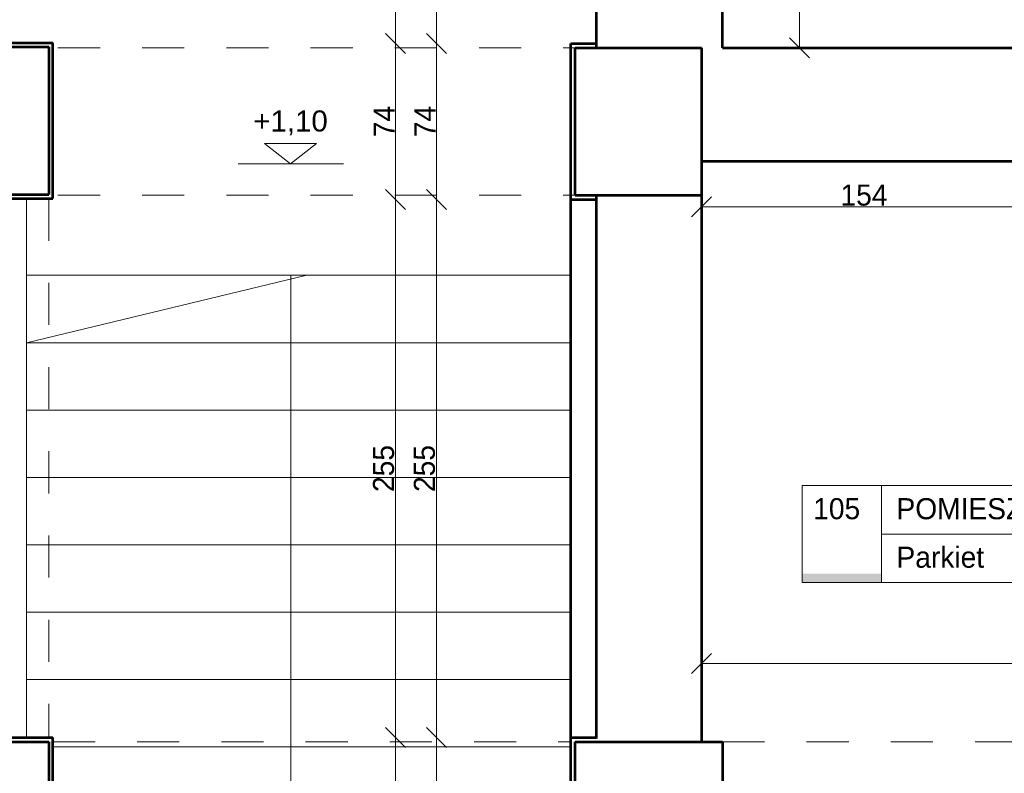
# Model space of a CAD drawing. Header units: inches. Extents: x -21887 to 84279, y -131485 to 67836.
# Tile 110 of 256: x 37054 to 41730, y -17814 to -14236. Entities that reach past the tile are written whole.
import ezdxf

# ---------------------------------------------------------------- set-up
doc = ezdxf.new("R2010")
doc.units = ezdxf.units.IN
doc.header["$MEASUREMENT"] = 0
doc.linetypes.add('Dashed', pattern=[400, 200, -200])
doc.linetypes.add('Long Dashed', pattern=[1058.333302, 634.99999, -423.333311])
doc.layers.get('0').update_dxf_attribs({"lineweight": 13})
doc.layers.get('Defpoints').update_dxf_attribs({"lineweight": 13})
for name, color, linetype, lineweight in [('AI_MURY', 7, 'Continuous', 53), ('Dimensioning', 7, 'Continuous', 13), ('OPISY TABELKI', 7, 'Continuous', 13), ('PODCIAGI', 7, 'Continuous', 13), ('schodzy', 7, 'Continuous', 13)]:
    doc.layers.add(name, color=color, linetype=linetype, lineweight=lineweight)
doc.styles.add('GENERATED_STYLE_7', font='txt')
doc.styles.add('GENERATED_STYLE_8', font='txt')
doc.styles.add('GENERATED_STYLE_9', font='txt')
doc.styles.add('Style-Courier New', font='txt')
doc.dimstyles.new('Dimstyle_4', dxfattribs={"dimtxt": 100, "dimasz": 95, "dimexe": 0, "dimexo": 0, "dimgap": 0.09, "dimtad": 1, "dimdec": 0, "dimlfac": 0.1, "dimzin": 0, "dimdsep": 46, "dimlunit": 5, "dimtxsty": 'GENERATED_STYLE_7', "dimblk": 'ARROWHEAD_6', "dimcen": 0.09, "dimclrd": 161, "dimclre": 161, "dimclrt": 7, "dimadec": 0, "dimazin": 0, "dimtfac": 1, "dimtdec": 0, "dimtmove": 0, "dimatfit": 3, "dimfxl": 0, "dimtolj": 1, "dimtzin": 0, "dimarcsym": 0})
doc.dimstyles.new('Dimstyle_5', dxfattribs={"dimtxt": 100, "dimasz": 95, "dimexe": 0.18, "dimexo": 0, "dimgap": 0.09, "dimtad": 1, "dimtih": 1, "dimtoh": 1, "dimdec": 0, "dimlfac": 0.1, "dimzin": 0, "dimdsep": 46, "dimlunit": 5, "dimtxsty": 'GENERATED_STYLE_7', "dimblk": 'ARROWHEAD_6', "dimcen": 0.09, "dimclrd": 161, "dimclre": 161, "dimclrt": 7, "dimadec": 0, "dimazin": 0, "dimtfac": 1, "dimtdec": 0, "dimtmove": 0, "dimatfit": 3, "dimfxl": 0, "dimtolj": 1, "dimtzin": 0, "dimarcsym": 0})

# ---------------------------------------------------------------- blocks, each defined once
blk = doc.blocks.new('ARROWHEAD_6')
at = {"color": 0, "linetype": 'Continuous'}
for p, q in [((-0.5, -0.5), (0.5, 0.5)), ((0, 0), (-1, 0))]:
    blk.add_line(p, q, dxfattribs=at)
blk = doc.blocks.new('*U997')
at = {"layer": 'Defpoints', "color": 0, "linetype": 'Continuous'}
for p in [(40291.6, -17292.4), (44930.5, -17292.4), (44930.5, -17292.4)]:
    blk.add_point(p, dxfattribs=at)
at = {"layer": 'Dimensioning', "color": 161, "linetype": 'Continuous', "lineweight": -2}
for p, q in [((40291.6, -17292.4), (40291.6, -17292.6)), ((40386.6, -17292.4), (44835.5, -17292.4)), ((44930.5, -17292.4), (44930.5, -17292.6))]:
    blk.add_line(p, q, dxfattribs=at)
at = {"layer": 'Dimensioning', "color": 161, "linetype": 'Continuous', "lineweight": -2, "xscale": 95, "yscale": 95, "zscale": 95, "rotation": 180}
blk.add_blockref('ARROWHEAD_6', (40291.6, -17292.4), dxfattribs=at)
at = {"layer": 'Dimensioning', "color": 161, "linetype": 'Continuous', "lineweight": -2, "xscale": 95, "yscale": 95, "zscale": 95}
blk.add_blockref('ARROWHEAD_6', (44930.5, -17292.4), dxfattribs=at)
at = {"layer": 'Dimensioning', "color": 7, "linetype": 'Continuous', "insert": (42611.1, -17236.1), "char_height": 100, "attachment_point": 5, "style": 'GENERATED_STYLE_7'}
blk.add_mtext('464', dxfattribs=at)
blk = doc.blocks.new('*D1866')
at = {"layer": 'Defpoints'}
for p in [(40291.6, -17292.4), (42611.1, -17292.4), (44930.5, -17292.4), (44930.5, -17292.4)]:
    blk.add_point(p, dxfattribs=at)
at = {"layer": 'Dimensioning', "color": 161, "linetype": 'Continuous'}
blk.add_blockref('*U997', (0, 0), dxfattribs=at)
blk = doc.blocks.new('*U1001')
at = {"layer": 'Defpoints', "color": 0, "linetype": 'Continuous'}
for p in [(41836.1, -14851.8), (40291.6, -15124.7), (41836.1, -15124.7)]:
    blk.add_point(p, dxfattribs=at)
at = {"layer": 'Dimensioning', "color": 161, "linetype": 'Continuous', "lineweight": -2}
for p, q in [((40291.6, -15124.7), (40291.6, -15124.5)), ((40386.6, -15124.7), (41741.1, -15124.7)), ((41836.1, -15124.5), (41836.1, -15124.9))]:
    blk.add_line(p, q, dxfattribs=at)
at = {"layer": 'Dimensioning', "color": 161, "linetype": 'Continuous', "lineweight": -2, "xscale": 95, "yscale": 95, "zscale": 95, "rotation": 180}
blk.add_blockref('ARROWHEAD_6', (40291.6, -15124.7), dxfattribs=at)
at = {"layer": 'Dimensioning', "color": 161, "linetype": 'Continuous', "lineweight": -2, "xscale": 95, "yscale": 95, "zscale": 95}
blk.add_blockref('ARROWHEAD_6', (41836.1, -15124.7), dxfattribs=at)
at = {"layer": 'Dimensioning', "color": 7, "linetype": 'Continuous', "insert": (41063.9, -15069), "char_height": 100, "attachment_point": 5, "style": 'GENERATED_STYLE_7'}
blk.add_mtext('154', dxfattribs=at)
blk = doc.blocks.new('*D1870')
at = {"layer": 'Defpoints'}
for p in [(41836.1, -14851.8), (40291.6, -15124.7), (41063.9, -15124.7), (41836.1, -15124.7)]:
    blk.add_point(p, dxfattribs=at)
at = {"layer": 'Dimensioning', "color": 161, "linetype": 'Continuous'}
blk.add_blockref('*U1001', (0, 0), dxfattribs=at)
blk = doc.blocks.new('*U184')
at = {"layer": 'Defpoints', "color": 0, "linetype": 'Continuous'}
for p in [(-270, -21459.3), (57580.5, -21459.3), (56990.5, -24609.3)]:
    blk.add_point(p, dxfattribs=at)
at = {"layer": 'Dimensioning', "color": 161, "linetype": 'Continuous', "lineweight": -2}
for p, q in [((-269.9, -21459.3), (-270, -21459.3)), ((-270, -24514.3), (-270, -21554.3)), ((-269.9, -24609.3), (-270, -24609.3))]:
    blk.add_line(p, q, dxfattribs=at)
at = {"layer": 'Dimensioning', "color": 161, "linetype": 'Continuous', "lineweight": -2, "xscale": 95, "yscale": 95, "zscale": 95}
for p, rotation in [((-270, -21459.3), 90), ((-270, -24609.3), 270)]:
    blk.add_blockref('ARROWHEAD_6', p, dxfattribs=dict(at, rotation=rotation))
at = {"layer": 'Dimensioning', "color": 7, "linetype": 'Continuous', "insert": (-326.3, -23034.3), "char_height": 100, "attachment_point": 5, "rotation": 90, "style": 'GENERATED_STYLE_7'}
blk.add_mtext('315', dxfattribs=at)
blk = doc.blocks.new('*U1771')
at = {"layer": 'Defpoints'}
for p in [(122.4, -22997.2), (57973, -22997.2), (122.4, -23034.3), (57383, -26147.2)]:
    blk.add_point(p, dxfattribs=at)
at = {"layer": 'Dimensioning', "color": 161, "linetype": 'Continuous'}
blk.add_blockref('*U184', (392.5, -1537.9), dxfattribs=at)
blk = doc.blocks.new('*D1914')
at = {"layer": 'Defpoints'}
for p in [(122.4, 0), (122.4, -22997.2), (57973, -22997.2), (57383, -26147.2)]:
    blk.add_point(p, dxfattribs=at)
at = {"layer": 'Dimensioning', "color": 161, "linetype": 'Continuous'}
blk.add_blockref('*U1771', (0, 0), dxfattribs=at)
blk = doc.blocks.new('*U376')
at = {"layer": 'Defpoints', "color": 0, "linetype": 'Continuous'}
for p in [(-3768.9, -23758.2), (61880.5, -23758.2), (62095.5, -27324.3)]:
    blk.add_point(p, dxfattribs=at)
at = {"layer": 'Dimensioning', "color": 161, "linetype": 'Continuous', "lineweight": -2}
for p, q in [((-3768.7, -23758.2), (-3768.9, -23758.2)), ((-3768.9, -27229.3), (-3768.9, -23853.2)), ((-3768.7, -27324.3), (-3768.9, -27324.3))]:
    blk.add_line(p, q, dxfattribs=at)
at = {"layer": 'Dimensioning', "color": 161, "linetype": 'Continuous', "lineweight": -2, "xscale": 95, "yscale": 95, "zscale": 95}
for p, rotation in [((-3768.9, -23758.2), 90), ((-3768.9, -27324.3), 270)]:
    blk.add_blockref('ARROWHEAD_6', p, dxfattribs=dict(at, rotation=rotation))
at = {"layer": 'Dimensioning', "color": 7, "linetype": 'Continuous', "insert": (-3825.2, -25541.2), "char_height": 100, "attachment_point": 5, "rotation": 90, "style": 'GENERATED_STYLE_7'}
blk.add_mtext('357', dxfattribs=at)
blk = doc.blocks.new('*U1772')
at = {"layer": 'Defpoints'}
for p in [(-2777.6, -24404.3), (62871.9, -24404.3), (-2777.6, -25541.2), (63086.9, -27970.5)]:
    blk.add_point(p, dxfattribs=at)
at = {"layer": 'Dimensioning', "color": 161, "linetype": 'Continuous'}
blk.add_blockref('*U376', (991.3, -646.2), dxfattribs=at)
blk = doc.blocks.new('*D2396')
at = {"layer": 'Defpoints'}
for p in [(-2777.6, 0), (-2777.6, -24404.3), (62871.9, -24404.3), (63086.9, -27970.5)]:
    blk.add_point(p, dxfattribs=at)
at = {"layer": 'Dimensioning', "color": 161, "linetype": 'Continuous'}
blk.add_blockref('*U1772', (0, 0), dxfattribs=at)
blk = doc.blocks.new('*U377')
at = {"layer": 'Defpoints', "color": 0, "linetype": 'Continuous'}
for p in [(-3768.9, -21459.3), (61832.4, -21459.3), (61880.5, -23758.2)]:
    blk.add_point(p, dxfattribs=at)
at = {"layer": 'Dimensioning', "color": 161, "linetype": 'Continuous', "lineweight": -2}
for p, q in [((-3768.7, -21459.3), (-3768.9, -21459.3)), ((-3768.9, -23663.2), (-3768.9, -21554.3)), ((-3768.7, -23758.2), (-3768.9, -23758.2))]:
    blk.add_line(p, q, dxfattribs=at)
at = {"layer": 'Dimensioning', "color": 161, "linetype": 'Continuous', "lineweight": -2, "xscale": 95, "yscale": 95, "zscale": 95}
for p, rotation in [((-3768.9, -21459.3), 90), ((-3768.9, -23758.2), 270)]:
    blk.add_blockref('ARROWHEAD_6', p, dxfattribs=dict(at, rotation=rotation))
at = {"layer": 'Dimensioning', "color": 7, "linetype": 'Continuous', "insert": (-3825.2, -22608.7), "char_height": 100, "attachment_point": 5, "rotation": 90, "style": 'GENERATED_STYLE_7'}
blk.add_mtext('230', dxfattribs=at)
blk = doc.blocks.new('*U1773')
at = {"layer": 'Defpoints'}
for p in [(-3488.6, -22004), (62112.7, -22004), (-3488.6, -22608.7), (62160.9, -24302.8)]:
    blk.add_point(p, dxfattribs=at)
at = {"layer": 'Dimensioning', "color": 161, "linetype": 'Continuous'}
blk.add_blockref('*U377', (280.3, -544.7), dxfattribs=at)
blk = doc.blocks.new('*D2397')
at = {"layer": 'Defpoints'}
for p in [(-3488.6, 0), (-3488.6, -22004), (62112.7, -22004), (62160.9, -24302.8)]:
    blk.add_point(p, dxfattribs=at)
at = {"layer": 'Dimensioning', "color": 161, "linetype": 'Continuous'}
blk.add_blockref('*U1773', (0, 0), dxfattribs=at)
blk = doc.blocks.new('*U408')
at = {"layer": 'Defpoints', "color": 0, "linetype": 'Continuous'}
for p in [(4587.2, -12484.3), (53040.5, -12484.3), (53240.5, -14369.3)]:
    blk.add_point(p, dxfattribs=at)
at = {"layer": 'Dimensioning', "color": 161, "linetype": 'Continuous', "lineweight": -2}
for p, q in [((4587.4, -12484.3), (4587.2, -12484.3)), ((4587.2, -14274.3), (4587.2, -12579.3)), ((4587.4, -14369.3), (4587.2, -14369.3))]:
    blk.add_line(p, q, dxfattribs=at)
at = {"layer": 'Dimensioning', "color": 161, "linetype": 'Continuous', "lineweight": -2, "xscale": 95, "yscale": 95, "zscale": 95}
for p, rotation in [((4587.2, -12484.3), 90), ((4587.2, -14369.3), 270)]:
    blk.add_blockref('ARROWHEAD_6', p, dxfattribs=dict(at, rotation=rotation))
at = {"layer": 'Dimensioning', "color": 7, "linetype": 'Continuous', "insert": (4530.9, -13426.8), "char_height": 100, "attachment_point": 5, "rotation": 90, "style": 'GENERATED_STYLE_7'}
blk.add_mtext('189', dxfattribs=at)
blk = doc.blocks.new('*D2506')
at = {"layer": 'Defpoints'}
for p in [(4587.2, -12484.3), (53040.5, -12484.3), (4587.2, -13426.8), (53240.5, -14369.3)]:
    blk.add_point(p, dxfattribs=at)
at = {"layer": 'Dimensioning', "color": 161, "linetype": 'Continuous'}
blk.add_blockref('*U408', (0, 0), dxfattribs=at)
blk = doc.blocks.new('*U698')
at = {"layer": 'Defpoints', "color": 0, "linetype": 'Continuous'}
for p in [(39032.7, -17644.3), (39671.6, -17644.3), (39671.6, -18384.3)]:
    blk.add_point(p, dxfattribs=at)
at = {"layer": 'Dimensioning', "color": 161, "linetype": 'Continuous', "lineweight": -2}
for p, q in [((39032.9, -17644.3), (39032.7, -17644.3)), ((39032.7, -18289.3), (39032.7, -17739.3)), ((39032.9, -18384.3), (39032.7, -18384.3))]:
    blk.add_line(p, q, dxfattribs=at)
at = {"layer": 'Dimensioning', "color": 161, "linetype": 'Continuous', "lineweight": -2, "xscale": 95, "yscale": 95, "zscale": 95}
for p, rotation in [((39032.7, -17644.3), 90), ((39032.7, -18384.3), 270)]:
    blk.add_blockref('ARROWHEAD_6', p, dxfattribs=dict(at, rotation=rotation))
at = {"layer": 'Dimensioning', "color": 7, "linetype": 'Continuous', "insert": (38978.9, -18014.3), "char_height": 100, "attachment_point": 5, "rotation": 90, "style": 'GENERATED_STYLE_7'}
blk.add_mtext('74', dxfattribs=at)
blk = doc.blocks.new('*D2927')
at = {"layer": 'Defpoints'}
for p in [(39032.7, -17644.3), (39671.6, -17644.3), (39032.7, -18014.3), (39671.6, -18384.3)]:
    blk.add_point(p, dxfattribs=at)
at = {"layer": 'Dimensioning', "color": 161, "linetype": 'Continuous'}
blk.add_blockref('*U698', (0, 0), dxfattribs=at)
blk = doc.blocks.new('*U699')
at = {"layer": 'Defpoints', "color": 0, "linetype": 'Continuous'}
for p in [(39032.7, -15089.3), (39671.6, -15089.3), (39671.6, -17644.3)]:
    blk.add_point(p, dxfattribs=at)
at = {"layer": 'Dimensioning', "color": 161, "linetype": 'Continuous', "lineweight": -2}
for p, q in [((39032.9, -15089.3), (39032.7, -15089.3)), ((39032.7, -17549.3), (39032.7, -15184.3)), ((39032.9, -17644.3), (39032.7, -17644.3))]:
    blk.add_line(p, q, dxfattribs=at)
at = {"layer": 'Dimensioning', "color": 161, "linetype": 'Continuous', "lineweight": -2, "xscale": 95, "yscale": 95, "zscale": 95}
for p, rotation in [((39032.7, -15089.3), 90), ((39032.7, -17644.3), 270)]:
    blk.add_blockref('ARROWHEAD_6', p, dxfattribs=dict(at, rotation=rotation))
at = {"layer": 'Dimensioning', "color": 7, "linetype": 'Continuous', "insert": (38976.4, -16366.8), "char_height": 100, "attachment_point": 5, "rotation": 90, "style": 'GENERATED_STYLE_7'}
blk.add_mtext('255', dxfattribs=at)
blk = doc.blocks.new('*D2928')
at = {"layer": 'Defpoints'}
for p in [(39032.7, -15089.3), (39671.6, -15089.3), (39032.7, -16366.8), (39671.6, -17644.3)]:
    blk.add_point(p, dxfattribs=at)
at = {"layer": 'Dimensioning', "color": 161, "linetype": 'Continuous'}
blk.add_blockref('*U699', (0, 0), dxfattribs=at)
blk = doc.blocks.new('*U700')
at = {"layer": 'Defpoints', "color": 0, "linetype": 'Continuous'}
for p in [(39032.7, -14349.3), (39671.6, -14349.3), (39671.6, -15089.3)]:
    blk.add_point(p, dxfattribs=at)
at = {"layer": 'Dimensioning', "color": 161, "linetype": 'Continuous', "lineweight": -2}
for p, q in [((39032.9, -14349.3), (39032.7, -14349.3)), ((39032.7, -14994.3), (39032.7, -14444.3)), ((39032.9, -15089.3), (39032.7, -15089.3))]:
    blk.add_line(p, q, dxfattribs=at)
at = {"layer": 'Dimensioning', "color": 161, "linetype": 'Continuous', "lineweight": -2, "xscale": 95, "yscale": 95, "zscale": 95}
for p, rotation in [((39032.7, -14349.3), 90), ((39032.7, -15089.3), 270)]:
    blk.add_blockref('ARROWHEAD_6', p, dxfattribs=dict(at, rotation=rotation))
at = {"layer": 'Dimensioning', "color": 7, "linetype": 'Continuous', "insert": (38978.9, -14719.3), "char_height": 100, "attachment_point": 5, "rotation": 90, "style": 'GENERATED_STYLE_7'}
blk.add_mtext('74', dxfattribs=at)
blk = doc.blocks.new('*D2929')
at = {"layer": 'Defpoints'}
for p in [(39032.7, -14349.3), (39671.6, -14349.3), (39032.7, -14719.3), (39671.6, -15089.3)]:
    blk.add_point(p, dxfattribs=at)
at = {"layer": 'Dimensioning', "color": 161, "linetype": 'Continuous'}
blk.add_blockref('*U700', (0, 0), dxfattribs=at)
blk = doc.blocks.new('*U701')
at = {"layer": 'Defpoints', "color": 0, "linetype": 'Continuous'}
for p in [(39032.7, -13369.2), (39935.7, -13369.2), (39671.6, -14349.3)]:
    blk.add_point(p, dxfattribs=at)
at = {"layer": 'Dimensioning', "color": 161, "linetype": 'Continuous', "lineweight": -2}
for p, q in [((39032.9, -13369.2), (39032.7, -13369.2)), ((39032.7, -14254.3), (39032.7, -13464.2)), ((39032.9, -14349.3), (39032.7, -14349.3))]:
    blk.add_line(p, q, dxfattribs=at)
at = {"layer": 'Dimensioning', "color": 161, "linetype": 'Continuous', "lineweight": -2, "xscale": 95, "yscale": 95, "zscale": 95}
for p, rotation in [((39032.7, -13369.2), 90), ((39032.7, -14349.3), 270)]:
    blk.add_blockref('ARROWHEAD_6', p, dxfattribs=dict(at, rotation=rotation))
at = {"layer": 'Dimensioning', "color": 7, "linetype": 'Continuous', "insert": (38976.4, -13859.3), "char_height": 100, "attachment_point": 5, "rotation": 90, "style": 'GENERATED_STYLE_7'}
blk.add_mtext('98', dxfattribs=at)
blk = doc.blocks.new('*D2930')
at = {"layer": 'Defpoints'}
for p in [(39032.7, -13369.2), (39935.7, -13369.2), (39032.7, -13859.3), (39671.6, -14349.3)]:
    blk.add_point(p, dxfattribs=at)
at = {"layer": 'Dimensioning', "color": 161, "linetype": 'Continuous'}
blk.add_blockref('*U701', (0, 0), dxfattribs=at)
blk = doc.blocks.new('*U723')
at = {"layer": 'Defpoints', "color": 0, "linetype": 'Continuous'}
for p in [(38838.6, -17644.3), (39671.6, -17644.3), (39671.6, -18384.3)]:
    blk.add_point(p, dxfattribs=at)
at = {"layer": 'Dimensioning', "color": 161, "linetype": 'Continuous', "lineweight": -2}
for p, q in [((38838.8, -17644.3), (38838.6, -17644.3)), ((38838.6, -18289.3), (38838.6, -17739.3)), ((38838.8, -18384.3), (38838.6, -18384.3))]:
    blk.add_line(p, q, dxfattribs=at)
at = {"layer": 'Dimensioning', "color": 161, "linetype": 'Continuous', "lineweight": -2, "xscale": 95, "yscale": 95, "zscale": 95}
for p, rotation in [((38838.6, -17644.3), 90), ((38838.6, -18384.3), 270)]:
    blk.add_blockref('ARROWHEAD_6', p, dxfattribs=dict(at, rotation=rotation))
at = {"layer": 'Dimensioning', "color": 7, "linetype": 'Continuous', "insert": (38784.8, -18014.3), "char_height": 100, "attachment_point": 5, "rotation": 90, "style": 'GENERATED_STYLE_7'}
blk.add_mtext('74', dxfattribs=at)
blk = doc.blocks.new('*D2952')
at = {"layer": 'Defpoints'}
for p in [(38838.6, -17644.3), (39671.6, -17644.3), (38838.6, -18014.3), (39671.6, -18384.3)]:
    blk.add_point(p, dxfattribs=at)
at = {"layer": 'Dimensioning', "color": 161, "linetype": 'Continuous'}
blk.add_blockref('*U723', (0, 0), dxfattribs=at)
blk = doc.blocks.new('*U724')
at = {"layer": 'Defpoints', "color": 0, "linetype": 'Continuous'}
for p in [(38838.6, -15089.3), (39671.6, -15089.3), (39671.6, -17644.3)]:
    blk.add_point(p, dxfattribs=at)
at = {"layer": 'Dimensioning', "color": 161, "linetype": 'Continuous', "lineweight": -2}
for p, q in [((38838.8, -15089.3), (38838.6, -15089.3)), ((38838.6, -17549.3), (38838.6, -15184.3)), ((38838.8, -17644.3), (38838.6, -17644.3))]:
    blk.add_line(p, q, dxfattribs=at)
at = {"layer": 'Dimensioning', "color": 161, "linetype": 'Continuous', "lineweight": -2, "xscale": 95, "yscale": 95, "zscale": 95}
for p, rotation in [((38838.6, -15089.3), 90), ((38838.6, -17644.3), 270)]:
    blk.add_blockref('ARROWHEAD_6', p, dxfattribs=dict(at, rotation=rotation))
at = {"layer": 'Dimensioning', "color": 7, "linetype": 'Continuous', "insert": (38782.3, -16366.8), "char_height": 100, "attachment_point": 5, "rotation": 90, "style": 'GENERATED_STYLE_7'}
blk.add_mtext('255', dxfattribs=at)
blk = doc.blocks.new('*D2953')
at = {"layer": 'Defpoints'}
for p in [(38838.6, -15089.3), (39671.6, -15089.3), (38838.6, -16366.8), (39671.6, -17644.3)]:
    blk.add_point(p, dxfattribs=at)
at = {"layer": 'Dimensioning', "color": 161, "linetype": 'Continuous'}
blk.add_blockref('*U724', (0, 0), dxfattribs=at)
blk = doc.blocks.new('*U725')
at = {"layer": 'Defpoints', "color": 0, "linetype": 'Continuous'}
for p in [(38838.6, -14349.3), (39671.6, -14349.3), (39671.6, -15089.3)]:
    blk.add_point(p, dxfattribs=at)
at = {"layer": 'Dimensioning', "color": 161, "linetype": 'Continuous', "lineweight": -2}
for p, q in [((38838.8, -14349.3), (38838.6, -14349.3)), ((38838.6, -14994.3), (38838.6, -14444.3)), ((38838.8, -15089.3), (38838.6, -15089.3))]:
    blk.add_line(p, q, dxfattribs=at)
at = {"layer": 'Dimensioning', "color": 161, "linetype": 'Continuous', "lineweight": -2, "xscale": 95, "yscale": 95, "zscale": 95}
for p, rotation in [((38838.6, -14349.3), 90), ((38838.6, -15089.3), 270)]:
    blk.add_blockref('ARROWHEAD_6', p, dxfattribs=dict(at, rotation=rotation))
at = {"layer": 'Dimensioning', "color": 7, "linetype": 'Continuous', "insert": (38784.8, -14719.3), "char_height": 100, "attachment_point": 5, "rotation": 90, "style": 'GENERATED_STYLE_7'}
blk.add_mtext('74', dxfattribs=at)
blk = doc.blocks.new('*D2954')
at = {"layer": 'Defpoints'}
for p in [(38838.6, -14349.3), (39671.6, -14349.3), (38838.6, -14719.3), (39671.6, -15089.3)]:
    blk.add_point(p, dxfattribs=at)
at = {"layer": 'Dimensioning', "color": 161, "linetype": 'Continuous'}
blk.add_blockref('*U725', (0, 0), dxfattribs=at)
blk = doc.blocks.new('*U726')
at = {"layer": 'Defpoints', "color": 0, "linetype": 'Continuous'}
for p in [(38838.6, -10429.3), (39671.6, -10429.3), (39671.6, -14349.3)]:
    blk.add_point(p, dxfattribs=at)
at = {"layer": 'Dimensioning', "color": 161, "linetype": 'Continuous', "lineweight": -2}
for p, q in [((38838.8, -10429.3), (38838.6, -10429.3)), ((38838.6, -14254.3), (38838.6, -10524.3)), ((38838.8, -14349.3), (38838.6, -14349.3))]:
    blk.add_line(p, q, dxfattribs=at)
at = {"layer": 'Dimensioning', "color": 161, "linetype": 'Continuous', "lineweight": -2, "xscale": 95, "yscale": 95, "zscale": 95}
for p, rotation in [((38838.6, -10429.3), 90), ((38838.6, -14349.3), 270)]:
    blk.add_blockref('ARROWHEAD_6', p, dxfattribs=dict(at, rotation=rotation))
at = {"layer": 'Dimensioning', "color": 7, "linetype": 'Continuous', "insert": (38782.3, -12389.3), "char_height": 100, "attachment_point": 5, "rotation": 90, "style": 'GENERATED_STYLE_7'}
blk.add_mtext('392', dxfattribs=at)
blk = doc.blocks.new('*D2955')
at = {"layer": 'Defpoints'}
for p in [(38838.6, -10429.3), (39671.6, -10429.3), (38838.6, -12389.3), (39671.6, -14349.3)]:
    blk.add_point(p, dxfattribs=at)
at = {"layer": 'Dimensioning', "color": 161, "linetype": 'Continuous'}
blk.add_blockref('*U726', (0, 0), dxfattribs=at)
blk = doc.blocks.new('*U865')
at = {"layer": 'Defpoints', "color": 0, "linetype": 'Continuous'}
for p in [(40510, -12899.3), (40758.3, -12899.3), (40473.7, -14369.3)]:
    blk.add_point(p, dxfattribs=at)
at = {"layer": 'Dimensioning', "color": 161, "linetype": 'Continuous', "lineweight": -2}
for p, q in [((40758.2, -12899.3), (40758.3, -12899.3)), ((40758.3, -14274.3), (40758.3, -12994.3)), ((40758.2, -14369.3), (40758.3, -14369.3))]:
    blk.add_line(p, q, dxfattribs=at)
at = {"layer": 'Dimensioning', "color": 161, "linetype": 'Continuous', "lineweight": -2, "xscale": 95, "yscale": 95, "zscale": 95}
for p, rotation in [((40758.3, -12899.3), 90), ((40758.3, -14369.3), 270)]:
    blk.add_blockref('ARROWHEAD_6', p, dxfattribs=dict(at, rotation=rotation))
at = {"layer": 'Dimensioning', "color": 7, "linetype": 'Continuous', "insert": (40703.8, -13634.3), "char_height": 100, "attachment_point": 5, "rotation": 90, "style": 'GENERATED_STYLE_7'}
blk.add_mtext('147', dxfattribs=at)
blk = doc.blocks.new('*D3155')
at = {"layer": 'Defpoints'}
for p in [(40510, -12899.3), (40758.3, -12899.3), (40758.3, -13634.3), (40473.7, -14369.3)]:
    blk.add_point(p, dxfattribs=at)
at = {"layer": 'Dimensioning', "color": 161, "linetype": 'Continuous'}
blk.add_blockref('*U865', (0, 0), dxfattribs=at)

msp = doc.modelspace()

# ---------------------------------------------------------------- hatches: boundary and pattern name
at = {"layer": 'OPISY TABELKI', "extrusion": (0, 0, -1)}
msp.add_hatch(color=7, dxfattribs=at).paths.add_polyline_path([(-41146.6, -16908.9), (-41146.6, -16866.8), (-40770.1, -16866.8), (-40770.1, -16908.9)], flags=16)

# ---------------------------------------------------------------- linework, layer by layer
at = {"layer": 'AI_MURY', "color": 7, "linetype": 'Continuous'}
for p, q in [((40391.6, -14369.3), (40391.6, -13306.8)), ((39791.6, -13369.3), (39791.6, -14369.3)), ((36471.6, -14345.1), (37211.6, -14345.1)), ((37211.6, -15085.1), (37211.6, -14345.1)), ((39671.6, -15089.3), (39671.6, -14349.3)), ((39671.6, -14349.3), (39791.6, -14349.3)), ((36491.6, -14365.1), (37191.6, -14365.1)), ((37191.6, -14365.1), (37191.6, -15065.1)), ((39691.6, -15069.3), (39691.6, -14369.3)), ((39691.6, -14369.3), (40291.6, -14369.3)), ((40291.6, -14369.3), (40291.6, -17664.3)), ((40391.6, -14369.3), (41898.6, -14369.3)), ((41836.1, -14909.3), (40291.6, -14909.3)), ((36471.6, -15085.1), (37211.6, -15085.1)), ((36491.6, -15065.1), (37191.6, -15065.1)), ((39671.6, -15089.3), (39791.6, -15089.3)), ((39691.6, -15069.3), (40291.6, -15069.3)), ((39791.6, -15069.3), (39791.6, -17649.3)), ((36471.6, -17644.3), (37211.6, -17644.3)), ((36491.6, -17664.3), (37191.6, -17664.3)), ((37191.6, -17664.3), (37191.6, -18364.3)), ((37211.6, -18384.3), (37211.6, -17644.3)), ((39671.6, -18384.3), (39671.6, -17644.3)), ((39671.6, -17644.3), (39791.6, -17644.3)), ((39691.6, -18364.3), (39691.6, -17664.3)), ((39691.6, -17664.3), (40391.6, -17664.3)), ((40391.6, -17664.3), (40391.6, -18364.3))]:
    msp.add_line(p, q, dxfattribs=at)
at = {"layer": 'AI_MURY', "color": 9, "linetype": 'Continuous'}
msp.add_line((39671.6, -17644.3), (39671.6, -15089.3), dxfattribs=at)
at = {"layer": 'OPISY TABELKI', "color": 7, "linetype": 'Continuous'}
for p, q in [((40770.1, -16448.2), (43639.9, -16448.2)), ((40770.1, -16448.2), (40770.1, -16908.9)), ((41146.6, -16448.2), (41146.6, -16908.9)), ((41146.6, -16678.6), (43639.9, -16678.6)), ((40770.1, -16908.9), (43639.9, -16908.9))]:
    msp.add_line(p, q, dxfattribs=at)
at = {"layer": 'PODCIAGI', "color": 49, "linetype": 'Dashed'}
for p, q in [((37235.5, -14369.3), (39691.6, -14369.3)), ((37191.6, -15085.1), (37191.6, -17644.3)), ((37235.5, -15069.3), (39691.6, -15069.3)), ((40391.6, -17664.3), (44670.5, -17664.3)), ((40391.6, -17664.3), (44670.5, -17664.3))]:
    msp.add_line(p, q, dxfattribs=at)
at = {"layer": 'PODCIAGI', "color": 9, "linetype": 'Long Dashed'}
for p, q in [((38340.2, -14919.8), (38216.6, -14824.1)), ((38216.6, -14824.1), (38463.9, -14824.1)), ((38340.2, -14919.8), (38463.9, -14824.1)), ((38091.1, -14919.8), (38591, -14919.8))]:
    msp.add_line(p, q, dxfattribs=at)
at = {"layer": 'PODCIAGI', "color": 251, "linetype": 'Continuous'}
msp.add_line((37086.6, -17649.3), (37086.6, -15085.1), dxfattribs=at)
at = {"layer": 'schodzy', "color": 9, "linetype": 'Continuous'}
for p, q in [((37086.6, -15449.3), (39671.6, -15449.3)), ((38417.2, -15449.3), (37086.6, -15769.3)), ((38341.1, -20569.3), (38341.1, -15449.3)), ((37086.6, -15769.3), (39671.6, -15769.3)), ((37086.6, -16089.3), (39671.6, -16089.3)), ((37086.6, -16409.3), (39671.6, -16409.3)), ((37086.6, -16729.3), (39671.6, -16729.3)), ((37086.6, -17049.3), (39671.6, -17049.3)), ((37086.6, -17369.3), (39671.6, -17369.3)), ((37211.6, -17689.3), (39671.6, -17689.3))]:
    msp.add_line(p, q, dxfattribs=at)
at = {"layer": 'schodzy', "color": 49, "linetype": 'Dashed'}
msp.add_line((37211.6, -17664.3), (39671.6, -17664.3), dxfattribs=at)

# ---------------------------------------------------------------- texts
at = {"layer": 'OPISY TABELKI', "color": 7, "char_height": 100, "attachment_point": 1}
for s, insert, width, style in [('105', (40822.8, -16507.7), 323.775, 'GENERATED_STYLE_8'), ('POMIESZCZENIE BIUROWE ', (41218.4, -16507.7), 2409.415, 'GENERATED_STYLE_9'), ('Parkiet  ', (41218.4, -16738), 2409.415, 'GENERATED_STYLE_9')]:
    msp.add_mtext(s, dxfattribs=dict(at, insert=insert, width=width, style=style))
at = {"layer": 'PODCIAGI', "color": 9, "insert": (38340.2, -14666.5), "char_height": 100, "width": 614.783, "attachment_point": 2, "style": 'GENERATED_STYLE_7'}
msp.add_mtext('\\fArial|b0|i0|c238|p39;+1,10', dxfattribs=at)

# ---------------------------------------------------------------- dimensions: what is measured, and where the dimension line sits
at = {"layer": 'Dimensioning', "color": 161, "linetype": 'Continuous'}
for base, p1, p2, picture, middle in [((-3488.6, -22004), (62160.9, -24302.8), (62112.7, -22004), '*D2397', (-3488.6, 0)), ((-2777.6, -24404.3), (63086.9, -27970.5), (62871.9, -24404.3), '*D2396', (-2777.6, 0)), ((122.4, -22997.2), (57383, -26147.2), (57973, -22997.2), '*D1914', (122.4, 0)), ((38838.6, -10429.3), (39671.6, -14349.3), (39671.6, -10429.3), '*D2955', (38838.6, -12389.3)), ((4587.2322323, -12484.2868952), (53240.5180538, -14369.2868952), (53040.5180538, -12484.2868952), '*D2506', (4587.2322323, -13426.7868952)), ((40758.3, -12899.3), (40473.7, -14369.3), (40510, -12899.3), '*D3155', (40758.3, -13634.3)), ((39032.7, -13369.2), (39671.6, -14349.3), (39935.7, -13369.2), '*D2930', (39032.7, -13859.3)), ((38838.6, -14349.3), (39671.6, -15089.3), (39671.6, -14349.3), '*D2954', (38838.6, -14719.3)), ((39032.7, -14349.3), (39671.6, -15089.3), (39671.6, -14349.3), '*D2929', (39032.7, -14719.3)), ((38838.6025231, -15089.2868952), (39671.6277281, -17644.2868952), (39671.6277281, -15089.2868952), '*D2953', (38838.6025231, -16366.7868952)), ((39032.6996336, -15089.2868952), (39671.6277281, -17644.2868952), (39671.6277281, -15089.2868952), '*D2928', (39032.6996336, -16366.7868952)), ((38838.6, -17644.3), (39671.6, -18384.3), (39671.6, -17644.3), '*D2952', (38838.6, -18014.3)), ((39032.7, -17644.3), (39671.6, -18384.3), (39671.6, -17644.3), '*D2927', (39032.7, -18014.3))]:
    dim = msp.add_linear_dim(base=base, p1=p1, p2=p2, angle=90, dimstyle='Dimstyle_4', override={"dimtxsty": 'Style-Courier New', "dimclrd": 0, "dimclre": 161, "dimlwe": 0}, dxfattribs=at)
    dim.commit()
    dim.dimension.update_dxf_attribs({"geometry": picture, "text_midpoint": middle, "dimtype": 128})
for base, p1, p2, picture, middle in [((41836.1, -15124.7), (40291.6, -15124.7), (41836.1, -14851.8), '*D1870', (41063.9, -15124.7)), ((44930.5, -17292.4), (40291.6, -17292.4), (44930.5, -17292.4), '*D1866', (42611.1, -17292.4))]:
    dim = msp.add_linear_dim(base=base, p1=p1, p2=p2, dimstyle='Dimstyle_5', override={"dimtxsty": 'Style-Courier New', "dimclrd": 0, "dimclre": 161, "dimlwe": 0}, dxfattribs=at)
    dim.commit()
    dim.dimension.update_dxf_attribs({"geometry": picture, "text_midpoint": middle, "dimtype": 128})

doc.saveas('drawing.dxf')
